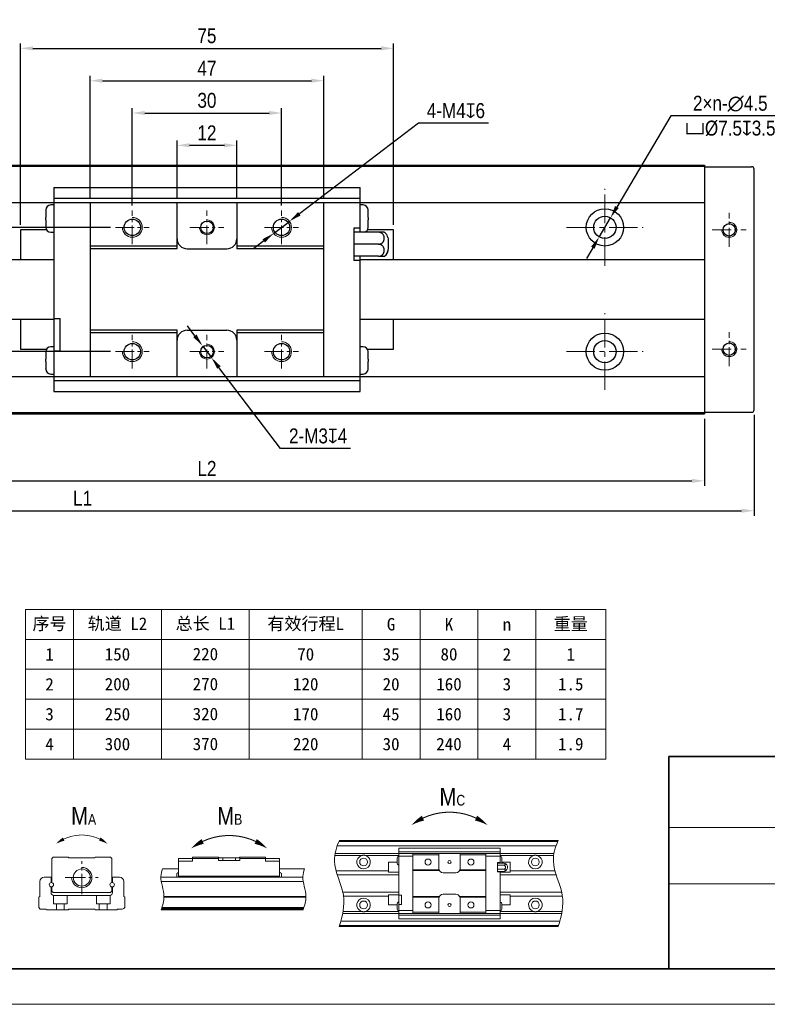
# Model space of a CAD drawing. Header units: millimetres. Extents: x 100 to 1971, y 30 to 690.
# Tile 6 of 20: x 257 to 407, y 391 to 589. Entities that reach past the tile are written whole.
import ezdxf

# ---------------------------------------------------------------- set-up
doc = ezdxf.new("R2010")
doc.units = ezdxf.units.MM
doc.linetypes.add('CENTER2', pattern=[28.575, 19.05, -3.175, 3.175, -3.175])
doc.layers.get('Defpoints').update_dxf_attribs({"lineweight": 13})
for name, color, linetype, lineweight in [('小粗', 7, 'Continuous', 25), ('标注', 3, 'Continuous', 13), ('点划线', 1, 'CENTER2', 13), ('粗线', 7, 'Continuous', 35), ('细线', 7, 'Continuous', 13)]:
    doc.layers.add(name, color=color, linetype=linetype, lineweight=lineweight)
doc.styles.add('3.5', font='ARIALN.TTF', dxfattribs={"height": 3})
doc.styles.add('7', font='ARIALN.TTF', dxfattribs={"height": 7})
doc.dimstyles.new('A4—对齐', dxfattribs={"dimtxt": 3, "dimasz": 2.5, "dimexe": 1, "dimexo": 1, "dimgap": 1, "dimtad": 1, "dimdec": 1, "dimzin": 9, "dimdsep": 46, "dimtxsty": '3.5', "dimcen": 2.5, "dimadec": 0, "dimazin": 0, "dimtm": 1e-09, "dimtfac": 1, "dimtdec": 1, "dimtmove": 0, "dimatfit": 3, "dimfxl": 0, "dimtolj": 1, "dimarcsym": 0})
doc.dimstyles.new('A4—水平', dxfattribs={"dimtxt": 3.5, "dimasz": 2.5, "dimexe": 2, "dimexo": 1, "dimgap": 1, "dimtad": 1, "dimtih": 1, "dimtoh": 1, "dimdec": 1, "dimzin": 12, "dimdsep": 46, "dimtxsty": '3.5', "dimcen": 2.5, "dimadec": 0, "dimazin": 0, "dimtm": 1e-09, "dimtfac": 1, "dimtdec": 1, "dimtmove": 0, "dimatfit": 3, "dimfxl": 0, "dimtolj": 1, "dimarcsym": 0})

# ---------------------------------------------------------------- blocks, each defined once
blk = doc.blocks.new('A4图框')
at = {"layer": '粗线'}
for p in [(202, 5), (292, 35)]:
    blk.add_line(p, (202, 35), dxfattribs=at)
blk.add_lwpolyline([(5, 205), (292, 205), (292, 5), (5, 5)], close=True, dxfattribs=at)
at = {"layer": '细线'}
for p, q in [((292, 25), (202, 25)), ((292, 17), (202, 17))]:
    blk.add_line(p, q, dxfattribs=at)
blk.add_lwpolyline([(0, 210), (297, 210), (297, 0), (0, 0)], close=True, dxfattribs=at)
blk = doc.blocks.new('扭矩')
at = {"layer": '标注'}
for points, const_width in [([(451.8, 96.04, 0.223025), (436.8, 96.04, 4.483797)], 0.294), ([(345.56, 90.11, 0.223025), (335.36, 90.11, 4.483797)], 0.2), ([(389.57, 89.45, 0.223025), (374.58, 89.45, 4.483797)], 0.294)]:
    blk.add_lwpolyline(points, format="xyb", dxfattribs=dict(at, const_width=const_width))
for points in [[(433.56, 94.07, 0.0147, 1.47, -0.053865), (436.8, 96.04, 0, 0, -1.574086)], [(455.04, 94.07, 0.0147, 1.47, 0.053865), (451.8, 96.04, 0, 0, 1.574086)], [(333.16, 88.77, 0.01, 1, -0.053865), (335.36, 90.11, 0, 0, -1.574086)], [(347.76, 88.77, 0.01, 1, 0.053865), (345.56, 90.11, 0, 0, 1.574086)], [(371.34, 87.48, 0.0147, 1.47, -0.053865), (374.58, 89.45, 0, 0, -1.574086)], [(392.81, 87.48, 0.0147, 1.47, 0.053865), (389.57, 89.45, 0, 0, 1.574086)]]:
    blk.add_lwpolyline(points, format="xyseb", dxfattribs=at)
blk.add_arc((340.46, 79.24), 2.86, 180, 90, dxfattribs=at)
for points, knots in [([(413.21, 89.69), (412.34, 87.78), (410.77, 82.72), (415.51, 74.58), (414.13, 68.38), (413.16, 65.44)], [4.418107, 4.418107, 4.418107, 4.418107, 10.533784, 20.542229, 29.51, 29.51, 29.51, 29.51]), ([(475.04, 89.69), (474.16, 87.78), (472.59, 82.72), (477.33, 74.58), (475.96, 68.38), (474.98, 65.44)], [4.418107, 4.418107, 4.418107, 4.418107, 10.533784, 20.542229, 29.51, 29.51, 29.51, 29.51]), ([(363.22, 81.67), (362.98, 80.98), (362.42, 78.47), (364.23, 74.45), (363.34, 71.38), (362.84, 70.15)], [3.929779, 3.929779, 3.929779, 3.929779, 6.143971, 11.892959, 15.773013, 15.773013, 15.773013, 15.773013]), ([(403.32, 81.67), (403.08, 80.98), (402.52, 78.47), (404.33, 74.45), (403.44, 71.38), (402.94, 70.15)], [3.929779, 3.929779, 3.929779, 3.929779, 6.143971, 11.892959, 15.773013, 15.773013, 15.773013, 15.773013])]:
    blk.add_open_spline(points, degree=3, knots=knots, dxfattribs=at)
at = {"layer": '点划线', "ltscale": 0.3}
for p, q in [((340.46, 74.58), (340.46, 83.91)), ((335.79, 79.24), (345.12, 79.24))]:
    blk.add_line(p, q, dxfattribs=at)
at = {"layer": '细线'}
for p, q in [((413.1, 89.43), (474.92, 89.43)), ((413.21, 89.69), (475.04, 89.69)), ((474.43, 88.21), (412.6, 88.21)), ((430.03, 87.55), (430.03, 67.58)), ((430.03, 87.55), (458.57, 87.55)), ((458.57, 86.55), (430.03, 86.55)), ((458.57, 83.32), (458.57, 87.55)), ((331.97, 84.63), (332.37, 85.04)), ((331.97, 84.63), (331.97, 77.83)), ((332.37, 85.04), (336.62, 85.04)), ((336.82, 84.84), (336.62, 85.04)), ((344.09, 84.84), (336.82, 84.84)), ((344.3, 85.04), (344.09, 84.84)), ((348.54, 85.04), (344.3, 85.04)), ((348.54, 85.04), (348.94, 84.63)), ((348.94, 84.63), (348.94, 77.83)), ((367.81, 84.63), (379.04, 84.63)), ((367.81, 84.63), (367.81, 79.53)), ((371.77, 83.83), (367.81, 83.83)), ((371.77, 85.04), (371.77, 83.83)), ((379.11, 85.04), (371.77, 85.04)), ((379.04, 84.03), (379.04, 85.04)), ((379.04, 84.03), (385.1, 84.03)), ((384.94, 84.84), (379.21, 84.84)), ((380.26, 84.84), (380.26, 84.03)), ((383.89, 84.03), (383.89, 84.84)), ((392.38, 85.04), (385.04, 85.04)), ((385.1, 84.03), (385.1, 85.04)), ((385.1, 84.63), (396.34, 84.63)), ((392.38, 85.04), (392.38, 83.83)), ((396.34, 83.83), (392.38, 83.83)), ((396.34, 79.53), (396.34, 84.63)), ((411.89, 85.45), (419.46, 85.45)), ((473.81, 86.05), (411.99, 86.05)), ((420.65, 85.45), (430.03, 85.45)), ((429.55, 83.63), (427.12, 83.63)), ((427.12, 80.8), (427.12, 83.63)), ((429.55, 83.22), (429.55, 84.84)), ((433.99, 85.24), (430.03, 85.24)), ((433.99, 86.05), (433.99, 69.08)), ((441.27, 85.65), (433.99, 85.65)), ((441.27, 86.05), (441.27, 81.81)), ((447.33, 86.05), (447.33, 81.81)), ((454.61, 85.65), (447.33, 85.65)), ((454.61, 69.08), (454.61, 86.05)), ((458.57, 85.24), (454.61, 85.24)), ((457.84, 80.84), (457.84, 83.47)), ((458.57, 83.47), (457.84, 83.47)), ((458.57, 85.45), (467.95, 85.45)), ((459.05, 83.32), (459.05, 84.84)), ((461.48, 83.63), (459.05, 83.63)), ((461.48, 80.8), (461.48, 83.63)), ((469.14, 85.45), (473.71, 85.45)), ((367.81, 81.67), (363.22, 81.67)), ((403.32, 81.67), (396.34, 81.67)), ((412.28, 81.12), (427.13, 81.12)), ((427.12, 80.8), (430.03, 80.8)), ((441.34, 81.4), (433.99, 81.4)), ((441.43, 81.2), (433.99, 81.2)), ((447.17, 81.2), (454.61, 81.2)), ((454.61, 81.4), (447.26, 81.4)), ((459.54, 83.32), (457.84, 83.32)), ((457.84, 82.74), (459.54, 82.74)), ((459.54, 81.57), (457.84, 81.57)), ((459.54, 80.99), (457.84, 80.99)), ((458.57, 80.84), (457.84, 80.84)), ((458.57, 80.99), (458.57, 67.58)), ((458.57, 80.8), (461.48, 80.8)), ((460.67, 82.44), (460.67, 81.87)), ((461.47, 81.12), (474.11, 81.12)), ((328.6, 73.93), (328.6, 78.15)), ((329.81, 79.36), (331.77, 79.36)), ((331.77, 79.36), (331.77, 77.83)), ((349.14, 79.36), (351.11, 79.36)), ((349.14, 79.36), (349.14, 77.83)), ((352.32, 78.15), (352.32, 73.93)), ((362.81, 79.36), (402.91, 79.36)), ((403.02, 78.15), (362.92, 78.15)), ((367.32, 79.36), (367.32, 80.25)), ((396.34, 79.64), (367.81, 79.64)), ((367.81, 79.36), (367.81, 79.53)), ((396.34, 79.53), (367.81, 79.53)), ((396.34, 79.53), (396.34, 79.36)), ((396.82, 79.36), (396.82, 80.25)), ((430.04, 79.99), (412.62, 79.99)), ((442.48, 80.6), (446.12, 80.6)), ((474.45, 79.99), (458.57, 79.99)), ((331.77, 74.98), (331.77, 76.62)), ((331.97, 75.4), (331.97, 76.62)), ((332.37, 75), (331.97, 75.4)), ((348.94, 75.4), (348.54, 75)), ((348.94, 76.62), (348.94, 75.4)), ((349.14, 74.98), (349.14, 76.62)), ((414.15, 75.14), (430.04, 75.14)), ((458.57, 75.14), (475.97, 75.14)), ((328.33, 73.67), (328.6, 73.93)), ((328.33, 70.76), (328.33, 73.67)), ((348.54, 75), (332.37, 75)), ((332.48, 74.19), (332.48, 71.82)), ((332.57, 74.18), (348.34, 74.18)), ((336.32, 74.18), (336.32, 71.82)), ((344.6, 74.18), (344.6, 71.82)), ((348.44, 74.19), (348.44, 71.82)), ((352.32, 73.93), (352.58, 73.67)), ((352.58, 73.67), (352.58, 70.76)), ((363.67, 73.93), (403.77, 73.93)), ((363.68, 73.67), (403.77, 73.67)), ((414.36, 74.01), (427.13, 74.01)), ((430.03, 74.33), (427.12, 74.33)), ((427.12, 71.5), (427.12, 74.33)), ((430.03, 74.29), (430.76, 74.29)), ((430.76, 74.29), (430.76, 71.66)), ((441.43, 73.93), (433.99, 73.93)), ((441.34, 73.73), (433.99, 73.73)), ((441.27, 69.08), (441.27, 73.32)), ((442.48, 74.53), (446.12, 74.53)), ((447.17, 73.93), (454.61, 73.93)), ((454.61, 73.73), (447.26, 73.73)), ((447.33, 73.32), (447.33, 69.08)), ((461.48, 74.33), (458.57, 74.33)), ((461.47, 74.01), (476.18, 74.01)), ((461.48, 71.5), (461.48, 74.33)), ((328.74, 70.35), (328.33, 70.76)), ((330.35, 70.35), (328.74, 70.35)), ((330.56, 70.15), (330.35, 70.35)), ((336.62, 70.15), (330.56, 70.15)), ((332.48, 71.82), (336.32, 71.82)), ((333.28, 71.82), (333.28, 70.15)), ((335.51, 71.82), (335.51, 70.15)), ((336.82, 70.35), (336.62, 70.15)), ((344.09, 70.35), (336.82, 70.35)), ((344.3, 70.15), (344.09, 70.35)), ((350.36, 70.15), (344.3, 70.15)), ((348.44, 71.82), (344.6, 71.82)), ((345.41, 71.82), (345.41, 70.15)), ((347.63, 71.82), (347.63, 70.15)), ((350.56, 70.35), (350.36, 70.15)), ((351.89, 70.35), (350.56, 70.35)), ((352.32, 70.53), (352.34, 70.51)), ((352.58, 70.76), (352.34, 70.51)), ((362.84, 70.15), (402.94, 70.15)), ((403.02, 70.35), (362.92, 70.35)), ((363.07, 70.76), (403.17, 70.76)), ((414.25, 69.68), (419.46, 69.68)), ((420.65, 69.68), (430.03, 69.68)), ((427.12, 71.5), (429.55, 71.5)), ((429.55, 71.91), (429.55, 70.29)), ((430.03, 71.66), (430.76, 71.66)), ((430.03, 69.89), (433.99, 69.89)), ((454.61, 69.89), (458.57, 69.89)), ((458.57, 69.68), (467.95, 69.68)), ((459.05, 70.29), (459.05, 71.91)), ((459.05, 71.5), (461.48, 71.5)), ((469.14, 69.68), (476.08, 69.68)), ((413.62, 66.92), (475.44, 66.92)), ((414.15, 69.08), (475.97, 69.08)), ((430.03, 68.58), (458.57, 68.58)), ((430.03, 67.58), (458.57, 67.58)), ((441.27, 69.48), (433.99, 69.48)), ((454.61, 69.48), (447.33, 69.48)), ((413.16, 65.44), (474.98, 65.44)), ((475.07, 65.7), (413.24, 65.7))]:
    blk.add_line(p, q, dxfattribs=at)
for centre, radius in [((420.05, 83.63), 1.11), ((438.24, 83.63), 0.849), ((444.3, 83.63), 0.434), ((450.36, 83.63), 0.849), ((468.55, 83.63), 1.11), ((340.46, 79.24), 2.42), ((331.87, 77.22), 0.614), ((349.04, 77.22), 0.614), ((420.05, 71.5), 1.11), ((438.24, 71.5), 0.849), ((450.36, 71.5), 0.849), ((468.55, 71.5), 1.11), ((444.3, 71.5), 0.434)]:
    blk.add_circle(centre, radius, dxfattribs=at)
for centre, radius, start, end in [((380.26, 85.44), 1.21, 199.4712, 210), ((420.05, 83.63), 1.92, 107.9953, 72.0062), ((429.95, 84.84), 0.404, 78.463, 180.0001), ((458.65, 84.84), 0.404, 359.9999, 101.537), ((468.55, 83.63), 1.92, 107.9938, 72.0062), ((429.95, 83.22), 0.404, 179.9999, 281.537), ((442.48, 81.81), 1.21, 180, 270), ((446.12, 81.81), 1.21, 270, 360), ((459.54, 82.15), 1.17, 14.082, 89.9713), ((459.54, 82.15), 0.583, 270.1017, 90.0043), ((459.54, 82.15), 1.17, 270, 345.918), ((329.81, 78.15), 1.21, 90, 180), ((351.11, 78.15), 1.21, 0, 90), ((367.73, 80.25), 0.404, 78.463, 180.0001), ((396.42, 80.25), 0.404, 359.9999, 101.537), ((332.57, 74.98), 0.8, 180, 270), ((348.34, 74.98), 0.8, 270, 0), ((420.05, 71.5), 1.92, 287.9938, 252.0047), ((442.48, 73.32), 1.21, 90, 180), ((446.12, 73.32), 1.21, 30, 90), ((446.12, 73.32), 1.21, 0, 19.4712), ((468.55, 71.5), 1.92, 287.9938, 252.0047), ((351.89, 70.96), 0.606, 270, 314.9062), ((429.95, 71.91), 0.404, 78.463, 180.0001), ((429.95, 70.29), 0.404, 179.9999, 281.537), ((458.65, 71.91), 0.404, 359.9999, 101.537), ((458.65, 70.29), 0.404, 258.463, 0.0001)]:
    blk.add_arc(centre, radius, start, end, dxfattribs=at)
for centre, major_axis, ratio, start_param, end_param in [((383.89, 85.44), (0.51, 1.1), 1, 4.621289, 4.805051), ((459.54, 83.03), (0.583, 0), 0.5, 4.712313, 7.852981), ((459.54, 81.28), (-0.583, 0), 0.5, 1.570197, 4.710613), ((446.12, 73.32), (0.51, -1.1), 1, 1.478135, 1.661896)]:
    blk.add_ellipse(centre, major_axis=major_axis, ratio=ratio, start_param=start_param, end_param=end_param, dxfattribs=at)
for points in [[(420.65, 85.45), (420.6, 85.47), (420.55, 85.48), (420.45, 85.51), (420.4, 85.51), (420.3, 85.53), (420.25, 85.54), (420.15, 85.54), (420.1, 85.55), (420.03, 85.55), (420, 85.55), (419.95, 85.54), (419.93, 85.54), (419.85, 85.54), (419.8, 85.53), (419.7, 85.51), (419.6, 85.5), (419.51, 85.47), (419.46, 85.45)], [(469.14, 85.45), (469.09, 85.47), (469.04, 85.48), (468.95, 85.51), (468.9, 85.51), (468.8, 85.53), (468.75, 85.54), (468.65, 85.54), (468.6, 85.55), (468.52, 85.55), (468.5, 85.55), (468.45, 85.54), (468.42, 85.54), (468.35, 85.54), (468.3, 85.53), (468.2, 85.51), (468.1, 85.5), (468, 85.47), (467.95, 85.45)], [(419.46, 69.68), (419.51, 69.66), (419.56, 69.65), (419.65, 69.62), (419.7, 69.61), (419.8, 69.6), (419.85, 69.59), (419.95, 69.59), (420, 69.58), (420.08, 69.58), (420.1, 69.58), (420.15, 69.59), (420.18, 69.59), (420.25, 69.59), (420.3, 69.6), (420.4, 69.61), (420.5, 69.63), (420.6, 69.66), (420.65, 69.68)], [(467.95, 69.68), (468, 69.66), (468.05, 69.65), (468.15, 69.62), (468.2, 69.61), (468.3, 69.6), (468.35, 69.59), (468.45, 69.59), (468.5, 69.58), (468.57, 69.58), (468.6, 69.58), (468.65, 69.59), (468.67, 69.59), (468.75, 69.59), (468.8, 69.6), (468.9, 69.61), (469, 69.63), (469.09, 69.66), (469.14, 69.68)]]:
    blk.add_open_spline(points, degree=3, knots=[0, 0, 0, 0, 0.125, 0.125, 0.25, 0.25, 0.375, 0.375, 0.5, 0.5, 0.5625, 0.5625, 0.625, 0.625, 0.75, 0.75, 0.875, 1, 1, 1, 1], dxfattribs=at)
blk.add_open_spline([(362.98, 70.51), (403.08, 70.51)], degree=1, dxfattribs=at)
at = {"layer": '标注', "char_height": 5, "attachment_point": 1, "style": '7'}
for s, insert in [('M{\\H0.6x;C}', (441.48, 104.59)), ('M{\\H0.6x;A}', (337.46, 99.18)), ('M{\\H0.6x;B}', (378.72, 99.18))]:
    blk.add_mtext_dynamic_manual_height_columns(s, width=12.0149, gutter_width=35, heights=[0], dxfattribs=dict(at, insert=insert))
blk = doc.blocks.new('*D110')
at = {"layer": 'Defpoints', "color": 0, "transparency": 16777216}
for p in [(194.71, 509.83), (394.71, 509.83), (394.71, 496.33)]:
    blk.add_point(p, dxfattribs=at)
at = {"layer": '标注', "color": 0, "lineweight": -2, "transparency": 16777216}
for p, q in [((194.71, 508.83), (194.71, 495.33)), ((394.71, 508.83), (394.71, 495.33)), ((197.21, 496.33), (392.21, 496.33))]:
    blk.add_line(p, q, dxfattribs=at)
at = {"layer": '标注', "color": 0, "transparency": 16777216}
for points in [[(197.21, 496.75), (197.21, 495.92), (194.71, 496.33)], [(392.21, 496.75), (392.21, 495.92), (394.71, 496.33)]]:
    blk.add_solid(points, dxfattribs=at)
at = {"layer": '标注', "color": 0, "transparency": 16777216, "insert": (294.71, 498.84), "char_height": 3, "width": 27.1458, "attachment_point": 5, "style": '3.5'}
blk.add_mtext('\\A1;L2', dxfattribs=at)
blk = doc.blocks.new('*D111')
at = {"layer": 'Defpoints', "color": 0, "transparency": 16777216}
for p in [(134.71, 510.13), (404.71, 510.63), (404.71, 490.33)]:
    blk.add_point(p, dxfattribs=at)
at = {"layer": '标注', "color": 0, "lineweight": -2, "transparency": 16777216}
for p, q in [((134.71, 509.13), (134.71, 489.33)), ((404.71, 509.63), (404.71, 489.33)), ((137.21, 490.33), (402.21, 490.33))]:
    blk.add_line(p, q, dxfattribs=at)
at = {"layer": '标注', "color": 0, "transparency": 16777216}
for points in [[(137.21, 490.75), (137.21, 489.92), (134.71, 490.33)], [(402.21, 490.75), (402.21, 489.92), (404.71, 490.33)]]:
    blk.add_solid(points, dxfattribs=at)
at = {"layer": '标注', "color": 0, "transparency": 16777216, "insert": (269.71, 492.84), "char_height": 3, "width": 31.5025, "attachment_point": 5, "style": '3.5'}
blk.add_mtext('\\A1;L1', dxfattribs=at)
blk = doc.blocks.new('*D112')
at = {"layer": 'Defpoints', "color": 0, "transparency": 16777216}
for p in [(300.71, 563.83), (288.71, 552.33), (300.71, 552.33)]:
    blk.add_point(p, dxfattribs=at)
at = {"layer": '标注', "color": 0, "lineweight": -2, "transparency": 16777216}
for p, q in [((288.71, 553.33), (288.71, 564.83)), ((300.71, 553.33), (300.71, 564.83)), ((291.21, 563.83), (298.21, 563.83))]:
    blk.add_line(p, q, dxfattribs=at)
at = {"layer": '标注', "color": 0, "transparency": 16777216}
for points in [[(291.21, 564.25), (291.21, 563.42), (288.71, 563.83)], [(298.21, 564.25), (298.21, 563.42), (300.71, 563.83)]]:
    blk.add_solid(points, dxfattribs=at)
at = {"layer": '标注', "color": 0, "transparency": 16777216, "insert": (294.71, 566.34), "char_height": 3, "attachment_point": 5, "style": '3.5'}
blk.add_mtext('\\A1;12', dxfattribs=at)
blk = doc.blocks.new('*D113')
at = {"layer": 'Defpoints', "color": 0, "transparency": 16777216}
for p in [(309.71, 570.33), (279.71, 550.74), (309.71, 550.74)]:
    blk.add_point(p, dxfattribs=at)
at = {"layer": '标注', "color": 0, "lineweight": -2, "transparency": 16777216}
for p, q in [((279.71, 551.74), (279.71, 571.33)), ((309.71, 551.74), (309.71, 571.33)), ((282.21, 570.33), (307.21, 570.33))]:
    blk.add_line(p, q, dxfattribs=at)
at = {"layer": '标注', "color": 0, "transparency": 16777216}
for points in [[(282.21, 570.75), (282.21, 569.92), (279.71, 570.33)], [(307.21, 570.75), (307.21, 569.92), (309.71, 570.33)]]:
    blk.add_solid(points, dxfattribs=at)
at = {"layer": '标注', "color": 0, "transparency": 16777216, "insert": (294.71, 572.86), "char_height": 3, "attachment_point": 5, "style": '3.5'}
blk.add_mtext('\\A1;30', dxfattribs=at)
blk = doc.blocks.new('*D114')
at = {"layer": 'Defpoints', "color": 0, "transparency": 16777216}
for p in [(318.21, 576.83), (271.21, 552.33), (318.21, 552.33)]:
    blk.add_point(p, dxfattribs=at)
at = {"layer": '标注', "color": 0, "lineweight": -2, "transparency": 16777216}
for p, q in [((271.21, 553.33), (271.21, 577.83)), ((273.71, 576.83), (315.71, 576.83)), ((318.21, 553.33), (318.21, 577.83))]:
    blk.add_line(p, q, dxfattribs=at)
at = {"layer": '标注', "color": 0, "transparency": 16777216}
for points in [[(273.71, 577.25), (273.71, 576.42), (271.21, 576.83)], [(315.71, 577.25), (315.71, 576.42), (318.21, 576.83)]]:
    blk.add_solid(points, dxfattribs=at)
at = {"layer": '标注', "color": 0, "transparency": 16777216, "insert": (294.71, 579.33), "char_height": 3, "attachment_point": 5, "style": '3.5'}
blk.add_mtext('\\A1;47', dxfattribs=at)
blk = doc.blocks.new('*D115')
at = {"layer": 'Defpoints', "color": 0, "transparency": 16777216}
for p in [(332.21, 583.33), (257.21, 546.83), (332.21, 546.83)]:
    blk.add_point(p, dxfattribs=at)
at = {"layer": '标注', "color": 0, "lineweight": -2, "transparency": 16777216}
for p, q in [((257.21, 547.83), (257.21, 584.33)), ((332.21, 547.83), (332.21, 584.33)), ((259.71, 583.33), (329.71, 583.33))]:
    blk.add_line(p, q, dxfattribs=at)
at = {"layer": '标注', "color": 0, "transparency": 16777216}
for points in [[(259.71, 583.75), (259.71, 582.92), (257.21, 583.33)], [(329.71, 583.75), (329.71, 582.92), (332.21, 583.33)]]:
    blk.add_solid(points, dxfattribs=at)
at = {"layer": '标注', "color": 0, "transparency": 16777216, "insert": (294.71, 585.86), "char_height": 3, "attachment_point": 5, "style": '3.5'}
blk.add_mtext('\\A1;75', dxfattribs=at)
blk = doc.blocks.new('*D116')
at = {"layer": 'Defpoints', "color": 0, "transparency": 16777216}
for p in [(311.3, 548.54), (308.11, 546.12)]:
    blk.add_point(p, dxfattribs=at)
at = {"layer": '标注', "color": 0, "lineweight": -2, "transparency": 16777216}
for p, q in [((337.21, 568.26), (313.29, 550.06)), ((351.32, 568.26), (337.21, 568.26)), ((308.11, 546.12), (311.3, 548.54)), ((306.12, 544.61), (304.13, 543.09))]:
    blk.add_line(p, q, dxfattribs=at)
at = {"layer": '标注', "color": 0, "transparency": 16777216}
for points in [[(313.03, 550.39), (313.54, 549.73), (311.3, 548.54)], [(305.87, 544.94), (306.38, 544.28), (308.11, 546.12)]]:
    blk.add_solid(points, dxfattribs=at)
at = {"layer": '标注', "color": 0, "transparency": 16777216, "insert": (344.76, 570.79), "char_height": 3, "width": 37.87, "attachment_point": 5, "style": '3.5'}
blk.add_mtext('\\A1;4-M4{\\Fgdt|c134;x}6', dxfattribs=at)
blk = doc.blocks.new('*D117')
at = {"layer": 'Defpoints', "color": 0, "transparency": 16777216}
for p in [(293.8, 523.53), (295.61, 521.14)]:
    blk.add_point(p, dxfattribs=at)
at = {"layer": '标注', "color": 0, "lineweight": -2, "transparency": 16777216}
for p, q in [((292.28, 525.52), (290.77, 527.51)), ((293.8, 523.53), (295.61, 521.14)), ((309.53, 502.83), (297.13, 519.15)), ((323.58, 502.83), (309.53, 502.83))]:
    blk.add_line(p, q, dxfattribs=at)
at = {"layer": '标注', "color": 0, "transparency": 16777216}
for points in [[(292.62, 525.77), (291.95, 525.26), (293.8, 523.53)], [(297.46, 519.4), (296.79, 518.9), (295.61, 521.14)]]:
    blk.add_solid(points, dxfattribs=at)
at = {"layer": '标注', "color": 0, "transparency": 16777216, "insert": (317.06, 505.36), "char_height": 3, "width": 38.0376, "attachment_point": 5, "style": '3.5'}
blk.add_mtext('\\A1;2-M3{\\Fgdt|c134;x}4', dxfattribs=at)
blk = doc.blocks.new('*D118')
at = {"layer": 'Defpoints', "color": 0, "transparency": 16777216}
for p in [(375.85, 549.27), (373.56, 545.39)]:
    blk.add_point(p, dxfattribs=at)
at = {"layer": '标注', "color": 0, "lineweight": -2, "transparency": 16777216}
for p, q in [((387.95, 569.74), (377.12, 551.42)), ((410.89, 569.74), (387.95, 569.74)), ((373.56, 545.39), (375.85, 549.27)), ((372.29, 543.24), (371.02, 541.09))]:
    blk.add_line(p, q, dxfattribs=at)
at = {"layer": '标注', "color": 0, "transparency": 16777216}
for points in [[(376.76, 551.63), (377.48, 551.21), (375.85, 549.27)], [(371.93, 543.45), (372.65, 543.03), (373.56, 545.39)]]:
    blk.add_solid(points, dxfattribs=at)
at = {"layer": '标注', "color": 0, "transparency": 16777216, "insert": (399.92, 569.74), "char_height": 3, "width": 41.7241, "attachment_point": 5, "style": '3.5'}
blk.add_mtext('\\A1;2×n-∅4.5\\P{\\Fgdt|c134;v}%%C7.5{\\Fgdt|c134;x}3.5', dxfattribs=at)
blk = doc.blocks.new('*D124')
at = {"layer": 'Defpoints', "color": 0, "transparency": 16777216}
for p in [(249.4, 547.33), (276.3, 547.33), (276.3, 522.33)]:
    blk.add_point(p, dxfattribs=at)
at = {"layer": '标注', "color": 0, "lineweight": -2, "transparency": 16777216}
for p, q in [((275.3, 547.33), (248.4, 547.33)), ((249.4, 524.83), (249.4, 544.83)), ((275.3, 522.33), (248.4, 522.33))]:
    blk.add_line(p, q, dxfattribs=at)
at = {"layer": '标注', "color": 0, "transparency": 16777216}
for points in [[(248.99, 544.83), (249.82, 544.83), (249.4, 547.33)], [(248.99, 524.83), (249.82, 524.83), (249.4, 522.33)]]:
    blk.add_solid(points, dxfattribs=at)
at = {"layer": '标注', "color": 0, "transparency": 16777216, "insert": (246.87, 534.83), "char_height": 3, "attachment_point": 5, "rotation": 90, "style": '3.5'}
blk.add_mtext('\\A1;25', dxfattribs=at)

msp = doc.modelspace()

# ---------------------------------------------------------------- linework, layer by layer
at = {"layer": '小粗'}
for p, q in [((194.71, 559.83), (394.71, 559.83)), ((194.71, 559.63), (394.71, 559.63)), ((394.71, 559.83), (394.71, 509.83)), ((394.71, 559.53), (404.21, 559.53)), ((404.71, 510.63), (404.71, 559.03)), ((263.91, 555.33), (263.91, 514.34)), ((263.91, 555.33), (325.51, 555.33)), ((325.51, 546.36), (325.51, 555.33)), ((325.51, 553.12), (263.91, 553.12)), ((194.71, 552.33), (394.71, 552.33)), ((262.31, 550.83), (262.31, 550.83)), ((262.31, 550.81), (262.31, 549.37)), ((263.91, 551.83), (263.31, 551.83)), ((271.21, 552.33), (271.21, 517.33)), ((288.71, 543.03), (288.71, 552.33)), ((300.71, 552.33), (300.71, 543.03)), ((318.21, 517.33), (318.21, 552.33)), ((326.11, 551.83), (325.51, 551.83)), ((327.11, 550.83), (327.11, 550.83)), ((327.11, 549.37), (327.11, 550.81)), ((262.31, 548.79), (262.31, 547.36)), ((327.11, 547.36), (327.11, 548.79)), ((262.44, 546.83), (257.21, 546.83)), ((257.21, 546.83), (257.21, 540.83)), ((262.31, 547.33), (262.31, 547.33)), ((324.21, 547.18), (324.21, 540.68)), ((325.51, 547.18), (324.21, 547.18)), ((332.21, 546.83), (326.97, 546.83)), ((327.11, 547.33), (327.11, 547.33)), ((332.21, 540.83), (332.21, 546.83)), ((263.31, 546.33), (263.91, 546.33)), ((329.21, 546.36), (324.21, 546.36)), ((331.21, 543.13), (331.21, 544.73)), ((288.71, 543.53), (271.21, 543.53)), ((288.71, 543.03), (271.21, 543.03)), ((290.71, 543.03), (298.71, 543.03)), ((318.21, 543.53), (300.71, 543.53)), ((318.21, 543.03), (300.71, 543.03)), ((329.21, 543.93), (324.21, 543.93)), ((263.91, 540.83), (197.11, 540.83)), ((329.21, 541.51), (324.21, 541.51)), ((325.51, 540.68), (324.21, 540.68)), ((325.51, 514.34), (325.51, 541.51)), ((394.71, 540.83), (325.51, 540.83)), ((197.11, 528.83), (263.91, 528.83)), ((257.21, 528.83), (257.21, 522.83)), ((263.91, 528.98), (265.21, 528.98)), ((265.21, 522.48), (265.21, 528.98)), ((325.51, 528.83), (394.71, 528.83)), ((332.21, 522.83), (332.21, 528.83)), ((288.71, 526.63), (271.21, 526.63)), ((288.71, 526.13), (271.21, 526.13)), ((288.71, 517.33), (288.71, 526.63)), ((290.71, 526.63), (298.71, 526.63)), ((300.71, 526.63), (300.71, 517.33)), ((318.21, 526.63), (300.71, 526.63)), ((318.21, 526.13), (300.71, 526.13)), ((263.91, 523.33), (263.31, 523.33)), ((326.11, 523.33), (325.51, 523.33)), ((257.21, 522.83), (262.44, 522.83)), ((262.31, 522.33), (262.31, 522.33)), ((262.31, 522.31), (262.31, 520.87)), ((263.91, 522.48), (265.21, 522.48)), ((326.97, 522.83), (332.21, 522.83)), ((327.11, 522.33), (327.11, 522.33)), ((327.11, 520.87), (327.11, 522.31)), ((262.31, 520.29), (262.31, 518.86)), ((327.11, 518.86), (327.11, 520.29)), ((194.71, 517.33), (394.71, 517.33)), ((262.31, 518.83), (262.31, 518.83)), ((263.31, 517.83), (263.91, 517.83)), ((325.51, 517.83), (326.11, 517.83)), ((327.11, 518.83), (327.11, 518.83)), ((263.91, 516.54), (325.51, 516.54)), ((263.91, 514.34), (325.51, 514.34)), ((394.71, 510.03), (194.71, 510.03)), ((194.71, 509.83), (394.71, 509.83)), ((394.71, 510.13), (404.21, 510.13))]:
    msp.add_line(p, q, dxfattribs=at)
for centre, radius in [((374.71, 547.33), 3.75), ((279.71, 547.33), 1.65), ((309.71, 547.33), 1.65), ((374.71, 547.33), 2.25), ((294.71, 547.33), 1.25), ((399.71, 546.83), 1.25), ((374.71, 522.33), 3.75), ((279.71, 522.33), 1.65), ((294.71, 522.33), 1.25), ((309.71, 522.33), 1.65), ((374.71, 522.33), 2.25), ((399.71, 522.83), 1.25)]:
    msp.add_circle(centre, radius, dxfattribs=at)
for centre, radius, start, end in [((404.21, 559.03), 0.5, 0, 90), ((263.31, 550.83), 1, 90, 180), ((326.11, 550.83), 1, 0, 90), ((263.31, 547.33), 1, 180, 270), ((326.11, 547.33), 1, 282.8053, 0), ((290.71, 545.03), 2, 180, 270), ((298.71, 545.03), 2, 270, 0), ((329.21, 544.73), 2, 0.0018, 15.7838), ((329.21, 543.13), 2, 305.6665, 359.9983), ((290.71, 524.63), 2, 90, 180), ((298.71, 524.63), 2, 0, 90), ((263.31, 522.33), 1, 90, 180), ((326.11, 522.33), 1, 0, 90), ((263.31, 518.83), 1, 180, 270), ((326.11, 518.83), 1, 270, 0), ((404.21, 510.63), 0.5, 270, 0)]:
    msp.add_arc(centre, radius, start, end, dxfattribs=at)
for points, knots in [([(262.31, 550.83), (262.31, 550.83), (262.31, 550.83), (262.31, 550.83), (262.31, 550.83), (262.31, 550.82), (262.31, 550.82), (262.31, 550.81)], [0, 0, 0, 0, 0.25, 0.25, 0.5, 0.5, 1, 1, 1, 1]), ([(327.11, 550.81), (327.11, 550.81), (327.11, 550.81), (327.11, 550.82), (327.11, 550.82), (327.11, 550.83), (327.11, 550.83), (327.11, 550.83)], [0, 0, 0, 0, 0.25, 0.25, 0.5, 0.5, 1, 1, 1, 1]), ([(262.31, 549.37), (262.31, 549.37), (262.31, 549.36), (262.31, 549.35), (262.31, 549.35), (262.31, 549.33), (262.31, 549.32), (262.31, 549.31)], [0, 0, 0, 0, 0.25, 0.25, 0.5, 0.5, 1, 1, 1, 1]), ([(262.31, 548.86), (262.31, 548.85), (262.31, 548.85), (262.31, 548.83), (262.31, 548.83), (262.31, 548.81), (262.31, 548.8), (262.31, 548.79)], [0, 0, 0, 0, 0.25, 0.25, 0.5, 0.5, 1, 1, 1, 1]), ([(327.11, 549.31), (327.11, 549.31), (327.11, 549.32), (327.11, 549.33), (327.11, 549.34), (327.11, 549.35), (327.11, 549.36), (327.11, 549.37)], [0, 0, 0, 0, 0.25, 0.25, 0.5, 0.5, 1, 1, 1, 1]), ([(327.11, 548.79), (327.11, 548.8), (327.11, 548.8), (327.11, 548.81), (327.11, 548.82), (327.11, 548.83), (327.11, 548.85), (327.11, 548.86)], [0, 0, 0, 0, 0.25, 0.25, 0.5, 0.5, 1, 1, 1, 1]), ([(262.31, 547.36), (262.31, 547.35), (262.31, 547.35), (262.31, 547.34), (262.31, 547.34), (262.31, 547.33), (262.31, 547.33), (262.31, 547.33)], [0, 0, 0, 0, 0.25, 0.25, 0.5, 0.5, 1, 1, 1, 1]), ([(327.11, 547.33), (327.11, 547.33), (327.11, 547.33), (327.11, 547.33), (327.11, 547.34), (327.11, 547.34), (327.11, 547.35), (327.11, 547.36)], [0, 0, 0, 0, 0.25, 0.25, 0.5, 0.5, 1, 1, 1, 1]), ([(330.36, 546.36), (330.36, 546.36), (330.35, 546.36), (330.34, 546.36), (330.32, 546.36), (330.29, 546.36), (330.28, 546.36), (330.27, 546.36), (330.25, 546.36), (330.22, 546.36), (330.17, 546.36), (330.12, 546.36), (330.06, 546.36), (330.05, 546.36), (330.02, 546.36), (329.98, 546.36), (329.93, 546.36), (329.87, 546.36), (329.83, 546.36), (329.78, 546.36), (329.76, 546.36), (329.73, 546.36), (329.71, 546.36), (329.62, 546.36), (329.54, 546.36), (329.44, 546.36), (329.42, 546.36), (329.37, 546.36), (329.35, 546.36), (329.29, 546.36), (329.25, 546.36), (329.21, 546.36)], [0, 0, 0, 0, 0.011717, 0.011717, 0.1529, 0.1529, 0.188196, 0.188196, 0.223492, 0.294083, 0.294083, 0.435267, 0.435267, 0.470562, 0.470562, 0.505858, 0.57645, 0.57645, 0.647042, 0.647042, 0.682337, 0.682337, 0.717633, 0.717633, 0.858817, 0.858817, 0.894112, 0.894112, 0.929408, 0.929408, 1, 1, 1, 1]), ([(329.21, 543.93), (329.25, 543.93), (329.29, 543.93), (329.37, 543.94), (329.41, 543.95), (329.5, 543.97), (329.54, 543.98), (329.62, 544.01), (329.65, 544.02), (329.73, 544.06), (329.76, 544.08), (329.83, 544.12), (329.87, 544.14), (329.96, 544.21), (330.02, 544.27), (330.08, 544.34), (330.1, 544.35), (330.12, 544.38), (330.13, 544.4), (330.16, 544.45), (330.18, 544.48), (330.24, 544.57), (330.27, 544.64), (330.3, 544.73), (330.31, 544.75), (330.32, 544.78), (330.34, 544.84), (330.35, 544.89), (330.37, 545), (330.37, 545.07), (330.37, 545.16), (330.37, 545.18), (330.37, 545.22), (330.37, 545.27), (330.36, 545.33), (330.34, 545.43), (330.32, 545.5), (330.29, 545.59), (330.29, 545.61), (330.27, 545.64), (330.26, 545.66), (330.24, 545.71), (330.22, 545.75), (330.17, 545.84), (330.12, 545.91), (330.06, 545.98), (330.05, 545.99), (330.02, 546.02), (329.98, 546.06), (329.9, 546.13), (329.83, 546.17), (329.78, 546.2), (329.76, 546.21), (329.73, 546.23), (329.71, 546.24), (329.62, 546.28), (329.54, 546.31), (329.44, 546.33), (329.42, 546.34), (329.38, 546.34), (329.35, 546.35), (329.29, 546.35), (329.25, 546.36), (329.21, 546.36)], [0, 0, 0, 0, 0.03125, 0.03125, 0.0625, 0.0625, 0.09375, 0.09375, 0.125, 0.125, 0.15625, 0.15625, 0.1875, 0.1875, 0.25, 0.25, 0.265625, 0.265625, 0.28125, 0.28125, 0.3125, 0.3125, 0.375, 0.375, 0.390625, 0.390625, 0.40625, 0.4375, 0.4375, 0.5, 0.5, 0.515625, 0.515625, 0.53125, 0.5625, 0.5625, 0.625, 0.625, 0.640625, 0.640625, 0.65625, 0.65625, 0.6875, 0.6875, 0.75, 0.75, 0.765625, 0.765625, 0.78125, 0.8125, 0.84375, 0.84375, 0.859375, 0.859375, 0.875, 0.875, 0.9375, 0.9375, 0.953125, 0.953125, 0.96875, 0.96875, 1, 1, 1, 1]), ([(331.11, 545.27), (331.07, 545.44), (330.97, 545.71), (330.73, 546.03), (330.53, 546.25), (330.38, 546.33), (330.33, 546.35)], [0, 0, 0, 0, 0.363241, 0.626439, 0.892186, 1, 1, 1, 1]), ([(331.21, 543.21), (331.21, 543.21), (331.21, 543.21), (331.2, 543.26), (331.2, 543.38), (331.2, 543.59), (331.2, 543.85), (331.2, 544.12), (331.2, 544.33), (331.2, 544.48), (331.2, 544.57), (331.21, 544.63), (331.21, 544.65), (331.21, 544.66)], [0, 0, 0, 0, 0.045542, 0.101676, 0.220316, 0.343102, 0.46306, 0.580816, 0.713605, 0.78469, 0.85711, 0.92939, 1, 1, 1, 1]), ([(329.21, 541.51), (329.25, 541.51), (329.29, 541.51), (329.37, 541.52), (329.41, 541.53), (329.5, 541.54), (329.54, 541.55), (329.62, 541.58), (329.65, 541.6), (329.73, 541.63), (329.76, 541.65), (329.83, 541.69), (329.87, 541.71), (329.96, 541.79), (330.02, 541.84), (330.08, 541.91), (330.1, 541.93), (330.12, 541.96), (330.13, 541.97), (330.16, 542.02), (330.18, 542.05), (330.24, 542.15), (330.27, 542.22), (330.3, 542.31), (330.31, 542.32), (330.32, 542.36), (330.34, 542.41), (330.35, 542.47), (330.37, 542.57), (330.37, 542.65), (330.37, 542.74), (330.37, 542.76), (330.37, 542.79), (330.37, 542.85), (330.36, 542.9), (330.34, 543.01), (330.32, 543.08), (330.29, 543.17), (330.29, 543.18), (330.27, 543.22), (330.26, 543.24), (330.24, 543.29), (330.22, 543.32), (330.17, 543.42), (330.12, 543.48), (330.06, 543.55), (330.05, 543.57), (330.02, 543.6), (329.98, 543.64), (329.9, 543.7), (329.83, 543.75), (329.78, 543.78), (329.76, 543.79), (329.73, 543.81), (329.71, 543.82), (329.62, 543.86), (329.54, 543.89), (329.44, 543.91), (329.42, 543.91), (329.38, 543.92), (329.35, 543.92), (329.29, 543.93), (329.25, 543.93), (329.21, 543.93)], [0, 0, 0, 0, 0.03125, 0.03125, 0.0625, 0.0625, 0.09375, 0.09375, 0.125, 0.125, 0.15625, 0.15625, 0.1875, 0.1875, 0.25, 0.25, 0.265625, 0.265625, 0.28125, 0.28125, 0.3125, 0.3125, 0.375, 0.375, 0.390625, 0.390625, 0.40625, 0.4375, 0.4375, 0.5, 0.5, 0.515625, 0.515625, 0.53125, 0.5625, 0.5625, 0.625, 0.625, 0.640625, 0.640625, 0.65625, 0.65625, 0.6875, 0.6875, 0.75, 0.75, 0.765625, 0.765625, 0.78125, 0.8125, 0.84375, 0.84375, 0.859375, 0.859375, 0.875, 0.875, 0.9375, 0.9375, 0.953125, 0.953125, 0.96875, 0.96875, 1, 1, 1, 1]), ([(329.21, 541.51), (329.25, 541.51), (329.29, 541.51), (329.37, 541.51), (329.41, 541.51), (329.5, 541.51), (329.54, 541.51), (329.62, 541.51), (329.65, 541.51), (329.76, 541.51), (329.83, 541.51), (329.96, 541.51), (330.02, 541.51), (330.08, 541.51), (330.1, 541.51), (330.12, 541.51), (330.13, 541.51), (330.16, 541.51), (330.18, 541.51), (330.24, 541.51), (330.27, 541.51), (330.3, 541.51), (330.31, 541.51), (330.32, 541.51), (330.34, 541.51), (330.35, 541.51), (330.35, 541.51), (330.36, 541.51), (330.36, 541.51)], [0, 0, 0, 0, 0.070538, 0.070538, 0.141076, 0.141076, 0.211614, 0.211614, 0.282153, 0.282153, 0.423229, 0.423229, 0.564305, 0.564305, 0.599574, 0.599574, 0.634843, 0.634843, 0.705382, 0.705382, 0.846458, 0.846458, 0.881727, 0.881727, 0.916996, 0.987534, 0.987534, 1, 1, 1, 1]), ([(330.33, 541.52), (330.38, 541.54), (330.63, 541.67), (330.93, 542.05), (331.07, 542.43), (331.11, 542.6)], [0, 0, 0, 0, 0.105979, 0.635106, 1, 1, 1, 1]), ([(262.31, 522.33), (262.31, 522.33), (262.31, 522.33), (262.31, 522.33), (262.31, 522.33), (262.31, 522.32), (262.31, 522.32), (262.31, 522.31)], [0, 0, 0, 0, 0.25, 0.25, 0.5, 0.5, 1, 1, 1, 1]), ([(262.31, 520.87), (262.31, 520.87), (262.31, 520.86), (262.31, 520.85), (262.31, 520.85), (262.31, 520.83), (262.31, 520.82), (262.31, 520.81)], [0, 0, 0, 0, 0.25, 0.25, 0.5, 0.5, 1, 1, 1, 1]), ([(327.11, 522.31), (327.11, 522.31), (327.11, 522.31), (327.11, 522.32), (327.11, 522.32), (327.11, 522.33), (327.11, 522.33), (327.11, 522.33)], [0, 0, 0, 0, 0.25, 0.25, 0.5, 0.5, 1, 1, 1, 1]), ([(327.11, 520.81), (327.11, 520.81), (327.11, 520.82), (327.11, 520.83), (327.11, 520.84), (327.11, 520.85), (327.11, 520.86), (327.11, 520.87)], [0, 0, 0, 0, 0.25, 0.25, 0.5, 0.5, 1, 1, 1, 1]), ([(262.31, 520.36), (262.31, 520.35), (262.31, 520.35), (262.31, 520.33), (262.31, 520.33), (262.31, 520.31), (262.31, 520.3), (262.31, 520.29)], [0, 0, 0, 0, 0.25, 0.25, 0.5, 0.5, 1, 1, 1, 1]), ([(327.11, 520.29), (327.11, 520.3), (327.11, 520.3), (327.11, 520.31), (327.11, 520.32), (327.11, 520.33), (327.11, 520.35), (327.11, 520.36)], [0, 0, 0, 0, 0.25, 0.25, 0.5, 0.5, 1, 1, 1, 1]), ([(262.31, 518.83), (262.31, 518.83), (262.31, 518.83), (262.31, 518.83), (262.31, 518.84), (262.31, 518.84), (262.31, 518.85), (262.31, 518.86)], [0, 0, 0, 0, 0.25, 0.25, 0.5, 0.5, 1, 1, 1, 1]), ([(262.31, 518.86), (262.31, 518.85), (262.31, 518.85), (262.31, 518.84), (262.31, 518.84), (262.31, 518.83), (262.31, 518.83), (262.31, 518.83)], [0, 0, 0, 0, 0.25, 0.25, 0.5, 0.5, 1, 1, 1, 1]), ([(327.11, 518.83), (327.11, 518.83), (327.11, 518.83), (327.11, 518.83), (327.11, 518.84), (327.11, 518.84), (327.11, 518.85), (327.11, 518.86)], [0, 0, 0, 0, 0.25, 0.25, 0.5, 0.5, 1, 1, 1, 1])]:
    msp.add_open_spline(points, degree=3, knots=knots, dxfattribs=at)
for points in [[(262.31, 548.86), (262.31, 548.93), (262.31, 549.08), (262.31, 549.23), (262.31, 549.31)], [(327.11, 549.31), (327.11, 549.23), (327.11, 549.08), (327.11, 548.93), (327.11, 548.86)], [(262.31, 520.36), (262.31, 520.43), (262.31, 520.58), (262.31, 520.73), (262.31, 520.81)], [(327.11, 520.81), (327.11, 520.73), (327.11, 520.58), (327.11, 520.43), (327.11, 520.36)]]:
    msp.add_open_spline(points, degree=3, dxfattribs=at)
at = {"layer": '标注'}
for p, q in [((267.89, 440.36), (267.89, 470.49)), ((285.56, 440.36), (285.56, 470.49)), ((303.23, 440.36), (303.23, 470.49)), ((325.91, 440.36), (325.91, 470.49)), ((337.55, 440.36), (337.55, 470.49)), ((349.19, 440.36), (349.19, 470.49)), ((360.83, 440.36), (360.83, 470.49)), ((258.25, 464.46), (374.88, 464.46)), ((258.25, 458.44), (374.88, 458.44)), ((258.25, 452.41), (374.88, 452.41)), ((258.25, 446.39), (374.88, 446.39))]:
    msp.add_line(p, q, dxfattribs=at)
msp.add_lwpolyline([(258.25, 470.49), (374.88, 470.49), (374.88, 440.36), (258.25, 440.36)], close=True, dxfattribs=at)
for centre, radius in [((279.71, 547.33), 2), ((294.71, 547.33), 1.5), ((309.71, 547.33), 2), ((399.71, 546.83), 1.5), ((279.71, 522.33), 2), ((294.71, 522.33), 1.5), ((309.71, 522.33), 2), ((399.71, 522.83), 1.5)]:
    msp.add_arc(centre, radius, 180, 90, dxfattribs=at)
at = {"layer": '点划线', "ltscale": 0.3}
for p, q in [((374.71, 539.62), (374.71, 555.05)), ((366.99, 547.33), (382.42, 547.33)), ((374.71, 514.62), (374.71, 530.05)), ((366.99, 522.33), (382.42, 522.33))]:
    msp.add_line(p, q, dxfattribs=at)
at = {"layer": '点划线', "ltscale": 0.2}
for p, q in [((279.71, 543.92), (279.71, 550.74)), ((294.71, 543.92), (294.71, 550.74)), ((309.71, 543.92), (309.71, 550.74)), ((399.71, 543.42), (399.71, 550.24)), ((276.3, 547.33), (283.11, 547.33)), ((291.3, 547.33), (298.11, 547.33)), ((306.3, 547.33), (313.11, 547.33)), ((396.3, 546.83), (403.11, 546.83)), ((279.71, 518.92), (279.71, 525.74)), ((294.71, 518.92), (294.71, 525.74)), ((309.71, 518.92), (309.71, 525.74)), ((399.71, 519.42), (399.71, 526.24)), ((276.3, 522.33), (283.11, 522.33)), ((291.3, 522.33), (298.11, 522.33)), ((306.3, 522.33), (313.11, 522.33)), ((396.3, 522.83), (403.11, 522.83))]:
    msp.add_line(p, q, dxfattribs=at)

# ---------------------------------------------------------------- block references
at = {"layer": '标注'}
for name, p, xscale, yscale, zscale in [('A4图框', (100, 391.05), 1.423719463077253, 1.423719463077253, 1.423719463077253), ('扭矩', (27.19, 360.14), 0.7118597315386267, 0.7118597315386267, 0.7118597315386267)]:
    msp.add_blockref(name, p, dxfattribs=dict(at, xscale=xscale, yscale=yscale, zscale=zscale))

# ---------------------------------------------------------------- texts
at = {"layer": '标注', "char_height": 2.5105, "attachment_point": 5, "style": '7'}
for s, insert, width in [('{\\fSimSun|b0|i0|c134|p2;序号}', (263.07, 467.48), 9.64), ('{\\fSimSun|b0|i0|c134|p34;轨道 L2}', (276.72, 467.48), 17.6733), ('{\\fSimSun|b0|i0|c134|p2;总长 L1}', (294.4, 467.51), 17.6733), ('{\\fSimSun|b0|i0|c134|p2;有效行程L}', (314.57, 467.48), 22.6733), ('{\\fSimSun|b0|i0|c134|p2;G}', (331.73, 467.48), 11.64), ('{\\fSimSun|b0|i0|c134|p2;K}', (343.37, 467.48), 11.64), ('{\\fSimSun|b0|i0|c134|p2;n}', (355.01, 467.48), 11.64), ('{\\fSimSun|b0|i0|c134|p2;重量}', (367.85, 467.48), 14.05), ('{\\fSimSun|b0|i0|c134|p2;1}', (263.07, 461.45), 9.64), ('{\\fSimSun|b0|i0|c134|p34;150}', (276.72, 461.45), 17.6733), ('{\\fSimSun|b0|i0|c134|p2;220}', (294.4, 461.49), 17.6733), ('{\\fSimSun|b0|i0|c134|p34;70}', (314.57, 461.45), 22.6733), ('{\\fSimSun|b0|i0|c134|p34;35}', (331.73, 461.45), 11.64), ('{\\fSimSun|b0|i0|c134|p34;80}', (343.37, 461.45), 11.64), ('{\\fSimSun|b0|i0|c134|p2;2}', (355.01, 461.45), 11.64), ('{\\fSimSun|b0|i0|c134|p34;1}', (367.85, 461.45), 14.05), ('{\\fSimSun|b0|i0|c134|p2;2}', (263.07, 455.43), 9.64), ('{\\fSimSun|b0|i0|c134|p34;200}', (276.72, 455.43), 17.6733), ('{\\fSimSun|b0|i0|c134|p2;270}', (294.4, 455.46), 17.6733), ('{\\fSimSun|b0|i0|c134|p34;120}', (314.57, 455.43), 22.6733), ('{\\fSimSun|b0|i0|c134|p34;20}', (331.73, 455.43), 11.64), ('{\\fSimSun|b0|i0|c134|p34;160}', (343.37, 455.43), 11.64), ('{\\fSimSun|b0|i0|c134|p34;3}', (355.01, 455.43), 11.64), ('{\\fSimSun|b0|i0|c134|p34;1.5}', (367.85, 455.43), 14.05), ('{\\fSimSun|b0|i0|c134|p2;3}', (263.07, 449.4), 9.64), ('{\\fSimSun|b0|i0|c134|p34;250}', (276.72, 449.4), 17.6733), ('{\\fSimSun|b0|i0|c134|p34;320}', (294.4, 449.44), 17.6733), ('{\\fSimSun|b0|i0|c134|p34;170}', (314.57, 449.4), 22.6733), ('{\\fSimSun|b0|i0|c134|p34;45}', (331.73, 449.4), 11.64), ('{\\fSimSun|b0|i0|c134|p34;160}', (343.37, 449.4), 11.64), ('{\\fSimSun|b0|i0|c134|p2;3}', (355.01, 449.4), 11.64), ('{\\fSimSun|b0|i0|c134|p34;1.7}', (367.85, 449.4), 14.05), ('{\\fSimSun|b0|i0|c134|p2;4}', (263.07, 443.38), 9.64), ('{\\fSimSun|b0|i0|c134|p34;300}', (276.72, 443.38), 17.6733), ('{\\fSimSun|b0|i0|c134|p34;370}', (294.4, 443.41), 17.6733), ('{\\fSimSun|b0|i0|c134|p34;220}', (314.57, 443.38), 22.6733), ('{\\fSimSun|b0|i0|c134|p34;30}', (331.73, 443.38), 11.64), ('{\\fSimSun|b0|i0|c134|p34;240}', (343.37, 443.38), 11.64), ('{\\fSimSun|b0|i0|c134|p2;4}', (355.01, 443.38), 11.64), ('{\\fSimSun|b0|i0|c134|p34;1.9}', (367.85, 443.38), 14.05)]:
    msp.add_mtext(s, dxfattribs=dict(at, insert=insert, width=width))

# ---------------------------------------------------------------- dimensions: what is measured, and where the dimension line sits
at = {"layer": '标注'}
for base, p1, p2, picture, middle in [((332.21, 583.33), (257.21, 546.83), (332.21, 546.83), '*D115', (294.71, 585.86)), ((318.21, 576.83), (271.21, 552.33), (318.21, 552.33), '*D114', (294.71, 579.33)), ((309.71, 570.33), (279.71, 550.74), (309.71, 550.74), '*D113', (294.71, 572.86)), ((300.71, 563.83), (288.71, 552.33), (300.71, 552.33), '*D112', (294.71, 566.34))]:
    dim = msp.add_linear_dim(base=base, p1=p1, p2=p2, dimstyle='A4—对齐', dxfattribs=at)
    dim.commit()
    dim.dimension.update_dxf_attribs({"geometry": picture, "text_midpoint": middle})
for p1, p2, text, picture, middle in [((308.11, 546.12), (311.3, 548.54), '4-M4{\\Fgdt|c134;x}6', '*D116', (344.76, 568.26)), ((373.56, 545.39), (375.85, 549.27), '2×n-<>\\X{\\Fgdt|c134;v}%%C7.5{\\Fgdt|c134;x}3.5', '*D118', (399.92, 569.74)), ((293.8, 523.53), (295.61, 521.14), '2-M3{\\Fgdt|c134;x}4', '*D117', (317.06, 502.83))]:
    dim = msp.add_diameter_dim_2p(p1=p1, p2=p2, text=text, dimstyle='A4—水平', dxfattribs=at)
    dim.commit()
    dim.dimension.update_dxf_attribs({"geometry": picture, "text_midpoint": middle, "dimtype": 163})
dim = msp.add_linear_dim(base=(249.4, 547.33), p1=(276.3, 522.33), p2=(276.3, 547.33), angle=90, dimstyle='A4—对齐', dxfattribs=at)
dim.commit()
dim.dimension.update_dxf_attribs({"geometry": '*D124', "text_midpoint": (246.87, 534.83)})
for base, p1, p2, text, picture, middle in [((404.71, 490.33), (134.71, 510.13), (404.71, 510.63), 'L1', '*D111', (269.71, 492.84)), ((394.71, 496.33), (194.71, 509.83), (394.71, 509.83), 'L2', '*D110', (294.71, 498.84))]:
    dim = msp.add_linear_dim(base=base, p1=p1, p2=p2, text=text, dimstyle='A4—对齐', dxfattribs=at)
    dim.commit()
    dim.dimension.update_dxf_attribs({"geometry": picture, "text_midpoint": middle})

doc.saveas('drawing.dxf')
